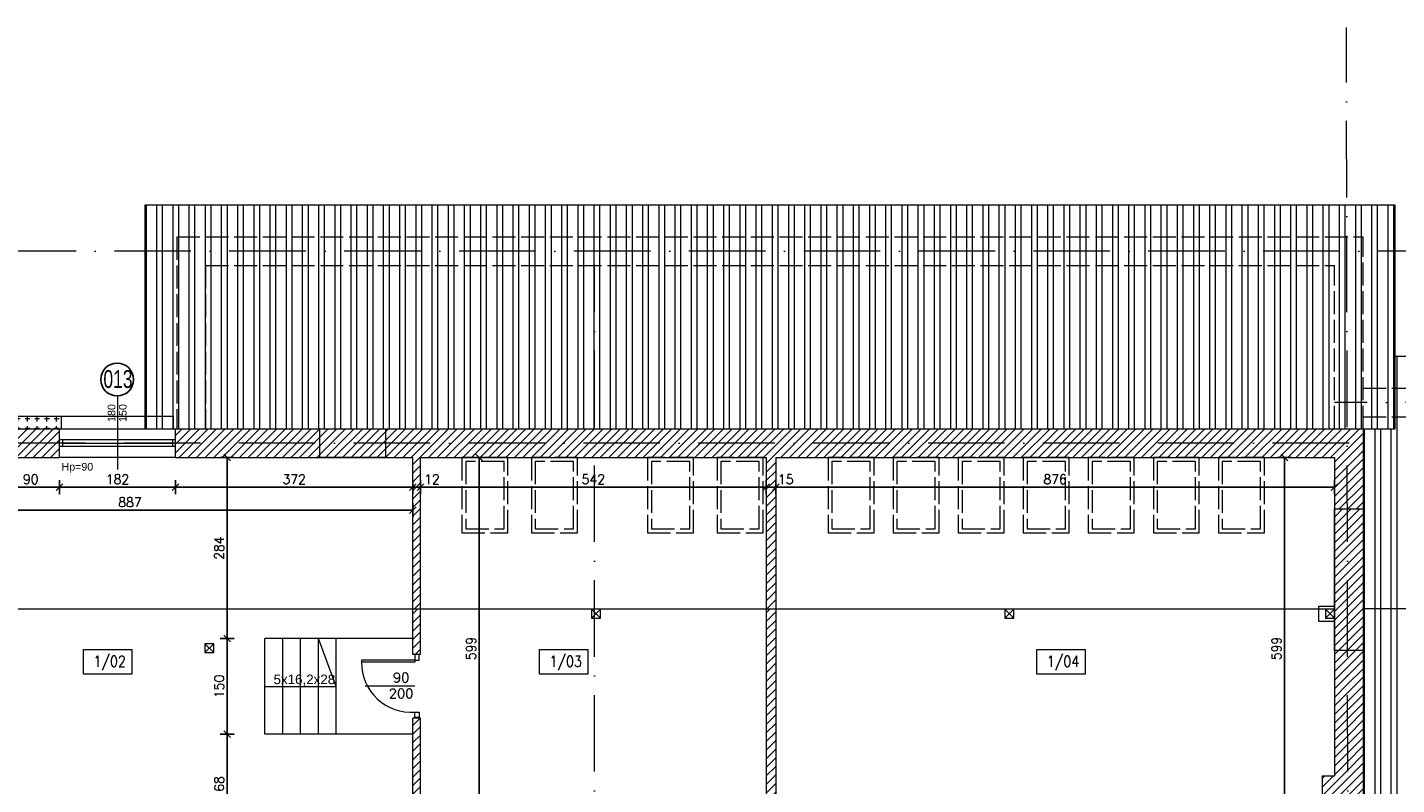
# Model space of a CAD drawing. Header units: millimetres. Extents: x -37273 to 136949, y -1495242345 to -598.
# Tile 15 of 53: x 55729 to 57875, y -21422 to -20234. Entities that reach past the tile are written whole.
import ezdxf

# ---------------------------------------------------------------- set-up
doc = ezdxf.new("R2010")
doc.units = ezdxf.units.MM
doc.linetypes.add('ACAD_ISO02W100', pattern=[15, 12, -3])
doc.linetypes.add('ACAD_ISO10W100', pattern=[18, 12, -3, 0, -3])
for name, color, linetype, lineweight in [('A-DRZ', 3, 'Continuous', 13), ('A-OKN', 3, 'Continuous', 13), ('F-BIL-OP', 103, 'Continuous', 9), ('urządzenia', 252, 'Continuous', 0), ('wymiarowannie', 253, 'Continuous', 5), ('ściany', 190, 'Continuous', 25)]:
    doc.layers.add(name, color=color, linetype=linetype, lineweight=lineweight)
for name, color, linetype in [('OPISY', 4, 'Continuous'), ('wym', 1, 'Continuous'), ('ściana', 7, 'Continuous')]:
    doc.layers.add(name, color=color, linetype=linetype)
doc.styles.add('arial12', font='arial.ttf', dxfattribs={"height": 12})
doc.styles.add('op2', font='arial.ttf')
doc.styles.add('SIMPLEX', font='simplex', dxfattribs={"width": 0.85})
doc.styles.get("Standard").update_dxf_attribs({"font": 'arial.ttf'})
doc.styles.add('WYM_50', font='simplex.shx', dxfattribs={"width": 0.95})
doc.dimstyles.new('50', dxfattribs={"dimtxt": 15, "dimasz": 0.15, "dimexe": 13, "dimexo": 30, "dimgap": 5, "dimtad": 1, "dimdec": 0, "dimrnd": 0.5, "dimzin": 1, "dimdsep": 46, "dimtxsty": 'WYM_50', "dimblk": 'A', "dimcen": 3, "dimdle": 5, "dimse1": 1, "dimse2": 1, "dimclrd": 256, "dimclre": 256, "dimclrt": 2, "dimaunit": 1, "dimadec": 0, "dimazin": 0, "dimtfac": 0.32, "dimtdec": 0, "dimtix": 1, "dimtmove": 1, "dimatfit": 3, "dimldrblk": 'A', "dimfxl": 1, "dimtvp": 0.08, "dimtolj": 1, "dimtzin": 1, "dimarcsym": 0})

# ---------------------------------------------------------------- blocks, each defined once
blk = doc.blocks.new('DRZWI80')
at = {"layer": 'A-DRZ'}
for points in [[(63149.5, 25780.3), (63149.5, 25851.4)], [(63186.5, 25780.3), (63186.5, 25856.3)]]:
    blk.add_lwpolyline(points, dxfattribs=at)
at = {"layer": 'A-DRZ', "extrusion": (0, 0, -1)}
for points in [[(-63186.5, 25780.3), (-63183.5, 25780.3), (-63183.5, 25856.3)], [(-63186.5, 25856.3), (-63183.5, 25856.3)]]:
    blk.add_lwpolyline(points, dxfattribs=at)
at = {"layer": 'A-DRZ'}
for points in [[(63104.5, 25774.3), (63104.5, 25780.3), (63112.5, 25780.3), (63112.5, 25774.3)], [(63194.5, 25774.3), (63194.5, 25780.3), (63186.5, 25780.3), (63186.5, 25774.3)]]:
    blk.add_lwpolyline(points, close=True, dxfattribs=at)
at = {"layer": 'A-DRZ', "color": 1}
blk.add_arc((63182.8, 25785.8), 70.5, 89.4084, 184.4877, dxfattribs=at)
blk = doc.blocks.new('GFT43')
at = {"layer": 'A-DRZ'}
blk.add_blockref('DRZWI80', (-63194.5, -25774.3), dxfattribs=at)
blk = doc.blocks.new('A')
at = {"color": 7, "linetype": 'Continuous'}
blk.add_line((-35, -35), (35, 35), dxfattribs=at)
at = {"color": 1, "linetype": 'Continuous'}
blk.add_line((0, 74), (0, -74), dxfattribs=at)
blk = doc.blocks.new('*D2277')
at = {"layer": 'Defpoints', "color": 0, "lineweight": 13, "ltscale": 3}
for p in [(55689, -20898.3), (55779, -20898.3), (55779, -20955.5)]:
    blk.add_point(p, dxfattribs=at)
at = {"layer": 'wym', "lineweight": -2}
blk.add_line((55689.2, -20955.5), (55778.9, -20955.5), dxfattribs=at)
at = {"layer": 'wym', "lineweight": -2, "ltscale": 3, "xscale": 0.15, "yscale": 0.15, "zscale": 0.15, "rotation": 180}
blk.add_blockref('A', (55689, -20955.5), dxfattribs=at)
at = {"layer": 'wym', "lineweight": -2, "ltscale": 3, "xscale": 0.15, "yscale": 0.15, "zscale": 0.15}
blk.add_blockref('A', (55779, -20955.5), dxfattribs=at)
at = {"layer": 'wym', "color": 2, "ltscale": 3, "insert": (55734, -20943), "char_height": 15, "attachment_point": 5, "style": 'WYM_50'}
blk.add_mtext('\\A1;90', dxfattribs=at)
blk = doc.blocks.new('*D2278')
at = {"layer": 'Defpoints', "color": 0, "lineweight": 13, "ltscale": 3}
for p in [(55779, -20898.3), (55961, -20898.3), (55961, -20955.5)]:
    blk.add_point(p, dxfattribs=at)
at = {"layer": 'wym', "lineweight": -2}
blk.add_line((55779.2, -20955.5), (55960.9, -20955.5), dxfattribs=at)
at = {"layer": 'wym', "lineweight": -2, "ltscale": 3, "xscale": 0.15, "yscale": 0.15, "zscale": 0.15, "rotation": 180}
blk.add_blockref('A', (55779, -20955.5), dxfattribs=at)
at = {"layer": 'wym', "lineweight": -2, "ltscale": 3, "xscale": 0.15, "yscale": 0.15, "zscale": 0.15}
blk.add_blockref('A', (55961, -20955.5), dxfattribs=at)
at = {"layer": 'wym', "color": 2, "ltscale": 3, "insert": (55870, -20943), "char_height": 15, "attachment_point": 5, "style": 'WYM_50'}
blk.add_mtext('\\A1;182', dxfattribs=at)
blk = doc.blocks.new('*D2279')
at = {"layer": 'Defpoints', "color": 0, "lineweight": 13, "ltscale": 3}
for p in [(55961, -20908.9), (56333, -20908.9), (56333, -20955.5)]:
    blk.add_point(p, dxfattribs=at)
at = {"layer": 'wym', "lineweight": -2}
blk.add_line((55961.2, -20955.5), (56332.9, -20955.5), dxfattribs=at)
at = {"layer": 'wym', "lineweight": -2, "ltscale": 3, "xscale": 0.15, "yscale": 0.15, "zscale": 0.15, "rotation": 180}
blk.add_blockref('A', (55961, -20955.5), dxfattribs=at)
at = {"layer": 'wym', "lineweight": -2, "ltscale": 3, "xscale": 0.15, "yscale": 0.15, "zscale": 0.15}
blk.add_blockref('A', (56333, -20955.5), dxfattribs=at)
at = {"layer": 'wym', "color": 2, "ltscale": 3, "insert": (56147, -20943), "char_height": 15, "attachment_point": 5, "style": 'WYM_50'}
blk.add_mtext('\\A1;372', dxfattribs=at)
blk = doc.blocks.new('*D2280')
at = {"layer": 'Defpoints', "color": 0, "lineweight": 13, "ltscale": 3}
for p in [(56333, -20925.7), (56345, -20925.7), (56345, -20955.5)]:
    blk.add_point(p, dxfattribs=at)
at = {"layer": 'wym', "lineweight": -2}
for p, q in [((56333.2, -20955.5), (56344.9, -20955.5)), ((56345, -20955.5), (56378.1, -20955.5))]:
    blk.add_line(p, q, dxfattribs=at)
at = {"layer": 'wym', "lineweight": -2, "ltscale": 3, "xscale": 0.15, "yscale": 0.15, "zscale": 0.15, "rotation": 180}
blk.add_blockref('A', (56333, -20955.5), dxfattribs=at)
at = {"layer": 'wym', "lineweight": -2, "ltscale": 3, "xscale": 0.15, "yscale": 0.15, "zscale": 0.15}
blk.add_blockref('A', (56345, -20955.5), dxfattribs=at)
at = {"layer": 'wym', "color": 2, "ltscale": 3, "insert": (56362.9, -20943), "char_height": 15, "attachment_point": 5, "style": 'WYM_50'}
blk.add_mtext('\\A1;12', dxfattribs=at)
blk = doc.blocks.new('*D2281')
at = {"layer": 'Defpoints', "color": 0, "lineweight": 13, "ltscale": 3}
for p in [(56345, -20925.7), (56887, -20925.7), (56887, -20955.5)]:
    blk.add_point(p, dxfattribs=at)
at = {"layer": 'wym', "lineweight": -2}
blk.add_line((56345.2, -20955.5), (56886.9, -20955.5), dxfattribs=at)
at = {"layer": 'wym', "lineweight": -2, "ltscale": 3, "xscale": 0.15, "yscale": 0.15, "zscale": 0.15, "rotation": 180}
blk.add_blockref('A', (56345, -20955.5), dxfattribs=at)
at = {"layer": 'wym', "lineweight": -2, "ltscale": 3, "xscale": 0.15, "yscale": 0.15, "zscale": 0.15}
blk.add_blockref('A', (56887, -20955.5), dxfattribs=at)
at = {"layer": 'wym', "color": 2, "ltscale": 3, "insert": (56616, -20943), "char_height": 15, "attachment_point": 5, "style": 'WYM_50'}
blk.add_mtext('\\A1;542', dxfattribs=at)
blk = doc.blocks.new('*D2282')
at = {"layer": 'Defpoints', "color": 0, "lineweight": 13, "ltscale": 3}
for p in [(56887, -20939.9), (56902, -20939.9), (56902, -20955.5)]:
    blk.add_point(p, dxfattribs=at)
at = {"layer": 'wym', "lineweight": -2}
for p, q in [((56887.2, -20955.5), (56901.9, -20955.5)), ((56902, -20955.5), (56932.8, -20955.5))]:
    blk.add_line(p, q, dxfattribs=at)
at = {"layer": 'wym', "lineweight": -2, "ltscale": 3, "xscale": 0.15, "yscale": 0.15, "zscale": 0.15, "rotation": 180}
blk.add_blockref('A', (56887, -20955.5), dxfattribs=at)
at = {"layer": 'wym', "lineweight": -2, "ltscale": 3, "xscale": 0.15, "yscale": 0.15, "zscale": 0.15}
blk.add_blockref('A', (56902, -20955.5), dxfattribs=at)
at = {"layer": 'wym', "color": 2, "ltscale": 3, "insert": (56917.7, -20943), "char_height": 15, "attachment_point": 5, "style": 'WYM_50'}
blk.add_mtext('\\A1;15', dxfattribs=at)
blk = doc.blocks.new('*D2283')
at = {"layer": 'Defpoints', "color": 0, "lineweight": 13, "ltscale": 3}
for p in [(56902, -20928.4), (57778, -20928.4), (57778, -20955.5)]:
    blk.add_point(p, dxfattribs=at)
at = {"layer": 'wym', "lineweight": -2}
blk.add_line((56902.2, -20955.5), (57777.9, -20955.5), dxfattribs=at)
at = {"layer": 'wym', "lineweight": -2, "ltscale": 3, "xscale": 0.15, "yscale": 0.15, "zscale": 0.15, "rotation": 180}
blk.add_blockref('A', (56902, -20955.5), dxfattribs=at)
at = {"layer": 'wym', "lineweight": -2, "ltscale": 3, "xscale": 0.15, "yscale": 0.15, "zscale": 0.15}
blk.add_blockref('A', (57778, -20955.5), dxfattribs=at)
at = {"layer": 'wym', "color": 2, "ltscale": 3, "insert": (57340, -20943), "char_height": 15, "attachment_point": 5, "style": 'WYM_50'}
blk.add_mtext('\\A1;876', dxfattribs=at)
blk = doc.blocks.new('*D2284')
at = {"layer": 'Defpoints', "color": 0, "lineweight": 13, "ltscale": 3}
for p in [(56333, -20991.4), (55446, -21005.7), (56333, -21005.7)]:
    blk.add_point(p, dxfattribs=at)
at = {"layer": 'wym', "lineweight": -2}
blk.add_line((55446.2, -20991.4), (56332.9, -20991.4), dxfattribs=at)
at = {"layer": 'wym', "lineweight": -2, "ltscale": 3, "xscale": 0.15, "yscale": 0.15, "zscale": 0.15, "rotation": 180}
blk.add_blockref('A', (55446, -20991.4), dxfattribs=at)
at = {"layer": 'wym', "lineweight": -2, "ltscale": 3, "xscale": 0.15, "yscale": 0.15, "zscale": 0.15}
blk.add_blockref('A', (56333, -20991.4), dxfattribs=at)
at = {"layer": 'wym', "color": 2, "ltscale": 3, "insert": (55889.5, -20978.9), "char_height": 15, "attachment_point": 5, "style": 'WYM_50'}
blk.add_mtext('\\A1;887', dxfattribs=at)
blk = doc.blocks.new('*D2285')
at = {"layer": 'Defpoints', "color": 0, "lineweight": 13, "ltscale": 3}
for p in [(56090.1, -20908.9), (56041.9, -21192.9), (56090.1, -21192.9)]:
    blk.add_point(p, dxfattribs=at)
at = {"layer": 'wym', "lineweight": -2}
blk.add_line((56041.9, -20909), (56041.9, -21192.7), dxfattribs=at)
at = {"layer": 'wym', "lineweight": -2, "ltscale": 3, "xscale": 0.15, "yscale": 0.15, "zscale": 0.15}
for p, rotation in [((56041.9, -20908.9), 90), ((56041.9, -21192.9), 270)]:
    blk.add_blockref('A', p, dxfattribs=dict(at, rotation=rotation))
at = {"layer": 'wym', "color": 2, "ltscale": 3, "insert": (56029.4, -21050.9), "char_height": 15, "attachment_point": 5, "rotation": 90, "style": 'WYM_50'}
blk.add_mtext('\\A1;284', dxfattribs=at)
blk = doc.blocks.new('*D2286')
at = {"layer": 'Defpoints', "color": 0, "lineweight": 13, "ltscale": 3}
for p in [(56097.2, -21192.9), (56041.9, -21342.9), (56097.2, -21342.9)]:
    blk.add_point(p, dxfattribs=at)
at = {"layer": 'wym', "lineweight": -2}
blk.add_line((56041.9, -21193), (56041.9, -21342.7), dxfattribs=at)
at = {"layer": 'wym', "lineweight": -2, "ltscale": 3, "xscale": 0.15, "yscale": 0.15, "zscale": 0.15}
for p, rotation in [((56041.9, -21192.9), 90), ((56041.9, -21342.9), 270)]:
    blk.add_blockref('A', p, dxfattribs=dict(at, rotation=rotation))
at = {"layer": 'wym', "color": 2, "ltscale": 3, "insert": (56029.4, -21267.9), "char_height": 15, "attachment_point": 5, "rotation": 90, "style": 'WYM_50'}
blk.add_mtext('\\A1;150', dxfattribs=at)
blk = doc.blocks.new('*D2287')
at = {"layer": 'Defpoints', "color": 0, "lineweight": 13, "ltscale": 3}
for p in [(56097.2, -21342.9), (56041.9, -21510.9), (56097.2, -21510.9)]:
    blk.add_point(p, dxfattribs=at)
at = {"layer": 'wym', "lineweight": -2}
blk.add_line((56041.9, -21343), (56041.9, -21510.7), dxfattribs=at)
at = {"layer": 'wym', "lineweight": -2, "ltscale": 3, "xscale": 0.15, "yscale": 0.15, "zscale": 0.15}
for p, rotation in [((56041.9, -21342.9), 90), ((56041.9, -21510.9), 270)]:
    blk.add_blockref('A', p, dxfattribs=dict(at, rotation=rotation))
at = {"layer": 'wym', "color": 2, "ltscale": 3, "insert": (56029.4, -21426.9), "char_height": 15, "attachment_point": 5, "rotation": 90, "style": 'WYM_50'}
blk.add_mtext('\\A1;168', dxfattribs=at)
blk = doc.blocks.new('*D2290')
at = {"layer": 'Defpoints', "color": 0, "lineweight": 13, "ltscale": 3}
for p in [(56393.2, -20908.9), (56393.2, -21507.9), (56436.8, -21507.9)]:
    blk.add_point(p, dxfattribs=at)
at = {"layer": 'wym', "lineweight": -2}
blk.add_line((56436.8, -20909), (56436.8, -21507.7), dxfattribs=at)
at = {"layer": 'wym', "lineweight": -2, "ltscale": 3, "xscale": 0.15, "yscale": 0.15, "zscale": 0.15}
for p, rotation in [((56436.8, -20908.9), 90), ((56436.8, -21507.9), 270)]:
    blk.add_blockref('A', p, dxfattribs=dict(at, rotation=rotation))
at = {"layer": 'wym', "color": 2, "ltscale": 3, "insert": (56424.3, -21208.4), "char_height": 15, "attachment_point": 5, "rotation": 90, "style": 'WYM_50'}
blk.add_mtext('\\A1;599', dxfattribs=at)
blk = doc.blocks.new('*D2301')
at = {"layer": 'Defpoints', "color": 0, "lineweight": 13, "ltscale": 3}
for p in [(57823, -20863.9), (57823, -21536.9), (57949.4, -21536.9)]:
    blk.add_point(p, dxfattribs=at)
at = {"layer": 'wym', "lineweight": -2}
blk.add_line((57949.4, -20864), (57949.4, -21536.7), dxfattribs=at)
at = {"layer": 'wym', "lineweight": -2, "ltscale": 3, "xscale": 0.15, "yscale": 0.15, "zscale": 0.15}
for p, rotation in [((57949.4, -20863.9), 90), ((57949.4, -21536.9), 270)]:
    blk.add_blockref('A', p, dxfattribs=dict(at, rotation=rotation))
at = {"layer": 'wym', "color": 2, "ltscale": 3, "insert": (57936.9, -21200.4), "char_height": 15, "attachment_point": 5, "rotation": 90, "style": 'WYM_50'}
blk.add_mtext('\\A1;673', dxfattribs=at)
blk = doc.blocks.new('*D2307')
at = {"layer": 'Defpoints', "color": 0, "lineweight": 13, "ltscale": 3}
for p in [(57699.5, -20908.9), (57699.5, -21507.9), (57699.5, -21507.9)]:
    blk.add_point(p, dxfattribs=at)
at = {"layer": 'wym', "lineweight": -2}
blk.add_line((57699.5, -20909), (57699.5, -21507.7), dxfattribs=at)
at = {"layer": 'wym', "lineweight": -2, "ltscale": 3, "xscale": 0.15, "yscale": 0.15, "zscale": 0.15}
for p, rotation in [((57699.5, -20908.9), 90), ((57699.5, -21507.9), 270)]:
    blk.add_blockref('A', p, dxfattribs=dict(at, rotation=rotation))
at = {"layer": 'wym', "color": 2, "ltscale": 3, "insert": (57687, -21208.4), "char_height": 15, "attachment_point": 5, "rotation": 90, "style": 'WYM_50'}
blk.add_mtext('\\A1;599', dxfattribs=at)

msp = doc.modelspace()

# ---------------------------------------------------------------- hatches: boundary and pattern name
at = {"layer": 'wymiarowannie', "lineweight": 13, "ltscale": 3}
h = msp.add_hatch(dxfattribs=at)
h.set_pattern_fill('STEEL', color=252, scale=8, angle=45)
h.set_pattern_definition([(90, (55991.398, -14595.93), (-25.4, 2e-15), []), (90, (55982.418, -14586.95), (-25.4, 2e-15), [])])
h.paths.add_polyline_path([(55963.02, -20863.88), (55963.02, -20585.38), (57797.33, -20585.38), (57797.75, -20822.38), (57778.02, -20822.38), (57778.02, -20607.88), (56008.02, -20607.88), (56008.02, -20863.88)])
h.paths.add_polyline_path([(56618.02, -20863.88), (56618.02, -20607.88), (57778.02, -20607.88), (57778.02, -20863.88)])
h.paths.add_polyline_path([(56008.02, -20863.88), (56008.02, -20607.88), (56618.02, -20607.88), (56618.02, -20863.88)])
h.paths.add_polyline_path([(55913.02, -20585.38), (55913.02, -20512.88), (57797.2, -20512.88), (57797.29, -20562.88), (55963.02, -20562.88), (55963.02, -20585.38)])
h.paths.add_polyline_path([(55963.02, -20585.38), (55963.02, -20562.88), (57797.29, -20562.88), (57797.33, -20585.38)])
h.paths.add_polyline_path([(55913.02, -20585.38), (55963.02, -20585.38), (55963.02, -20863.88), (55961.02, -20863.88), (55913.02, -20863.88)])
h.paths.add_polyline_path([(57823.02, -20799.88), (57823.02, -20585.38), (57873.02, -20585.38), (57873.02, -20799.88)])
h.paths.add_polyline_path([(57797.75, -20822.38), (57797.33, -20585.38), (57823.02, -20585.38), (57823.02, -20822.38)])
h.paths.add_polyline_path([(57797.2, -20512.88), (57873.02, -20512.88), (57873.02, -20562.88), (57873.02, -20585.38), (57823.02, -20585.38), (57823.02, -20562.88), (57797.29, -20562.88)])
h.paths.add_polyline_path([(57823.02, -20844.88), (57823.02, -20822.38), (57873.02, -20822.38), (57873.02, -20844.88)])
h.paths.add_polyline_path([(57823.02, -20822.38), (57823.02, -20799.88), (57873.02, -20799.88), (57873.02, -20822.38)])
h.paths.add_polyline_path([(57797.75, -20822.38), (57823.02, -20822.38), (57823.02, -20863.88), (57797.82, -20863.88)])
h.paths.add_polyline_path([(57823.02, -20863.88), (57823.02, -20844.88), (57873.02, -20844.88), (57873.02, -20863.88)])
h.paths.add_polyline_path([(57778.02, -20863.88), (57778.02, -20822.38), (57797.75, -20822.38), (57797.82, -20863.88)])
h.paths.add_polyline_path([(57797.29, -20562.88), (57823.02, -20562.88), (57823.02, -20585.38), (57797.33, -20585.38)])
h = msp.add_hatch(dxfattribs=at)
h.set_pattern_fill('STEEL', color=252, scale=8, angle=45)
h.set_pattern_definition([(90, (57901.398, -15324.93), (-25.4, 2e-15), []), (90, (57892.418, -15315.95), (-25.4, 2e-15), [])])
h.paths.add_polyline_path([(57823.02, -21520.38), (57823.02, -21497.88), (58601.02, -21497.88), (58601.02, -21146.38), (58621.52, -21146.38), (58622.14, -21520.38)])
h.paths.add_polyline_path([(57823.02, -21497.88), (57823.02, -21146.38), (58601.02, -21146.38), (58601.02, -21497.88)])
h.paths.add_polyline_path([(57873.02, -20844.88), (57873.02, -20822.38), (58620.99, -20822.38), (58621.52, -21146.38), (58601.02, -21146.38), (58601.02, -20844.88)])
h.paths.add_polyline_path([(57823.02, -21146.38), (57823.02, -20863.88), (57873.02, -20863.88), (57873.02, -20844.88), (58601.02, -20844.88), (58601.02, -21146.38)])
h.paths.add_polyline_path([(57972.02, -21592.88), (57823.02, -21592.88), (57823.02, -21542.88), (58622.17, -21542.88), (58622.26, -21592.88)])
h.paths.add_polyline_path([(57873.02, -20749.88), (58620.87, -20749.88), (58620.95, -20799.88), (57873.02, -20799.88)])
h.paths.add_polyline_path([(58646.02, -21520.38), (58646.02, -21146.38), (58696.02, -21146.38), (58696.02, -21520.38)])
h.paths.add_polyline_path([(57823.02, -21542.88), (57823.02, -21536.88), (57823.02, -21520.38), (58622.14, -21520.38), (58622.17, -21542.88)])
h.paths.add_polyline_path([(57873.02, -20822.38), (57873.02, -20799.88), (58620.95, -20799.88), (58620.99, -20822.38)])
h.paths.add_polyline_path([(58646.02, -21146.38), (58646.02, -20822.38), (58696.02, -20822.38), (58696.02, -21146.38)])
h.paths.add_polyline_path([(58621.52, -21146.38), (58646.02, -21146.38), (58646.02, -21520.38), (58622.14, -21520.38)])
h.paths.add_polyline_path([(58620.99, -20822.38), (58646.02, -20822.38), (58646.02, -21146.38), (58621.52, -21146.38)])
h.paths.add_polyline_path([(58620.87, -20749.88), (58646.02, -20749.88), (58696.02, -20749.88), (58696.02, -20822.38), (58646.02, -20822.38), (58646.02, -20799.88), (58620.95, -20799.88)])
h.paths.add_polyline_path([(58622.17, -21542.88), (58646.02, -21542.88), (58646.02, -21520.38), (58696.02, -21520.38), (58696.02, -21542.88), (58696.02, -21592.88), (58622.26, -21592.88)])
h.paths.add_polyline_path([(58620.95, -20799.88), (58646.02, -20799.88), (58646.02, -20822.38), (58620.99, -20822.38)])
h.paths.add_polyline_path([(58622.14, -21520.38), (58646.02, -21520.38), (58646.02, -21542.88), (58622.17, -21542.88)])
h.paths.add_polyline_path([(57948.13, -21178.31), (57948.13, -21222.45), (57925.63, -21222.45), (57925.63, -21178.31)], flags=24)
h.paths.add_polyline_path([(57948.13, -21569.67), (57948.13, -21611.1), (57925.63, -21611.1), (57925.63, -21569.67)], flags=9)
h = msp.add_hatch(dxfattribs=at)
h.set_pattern_fill('CROSS', color=1, scale=0.6, angle=45)
h.set_pattern_definition([(90, (-3.81, -3.81), (-15.24, 9e-16), [7.62, -7.62]), (180, (0, 0), (-2e-15, -15.24), [7.62, -7.62])])
h.paths.add_polyline_path([(55689.02, -20863.88), (55779.02, -20863.88), (55782.02, -20863.88), (55782.02, -20843.88), (55686.02, -20843.88), (55686.02, -20863.88)])
h.paths.add_polyline_path([(55509.02, -20863.88), (55512.02, -20863.88), (55512.02, -20843.88), (55446.02, -20843.88), (55446.02, -20863.88)])
h = msp.add_hatch(dxfattribs=at)
h.set_pattern_fill('ANSI31', color=5, scale=3)
h.set_pattern_definition([(45, (55446.015, -21146.882), (-6.735192, 6.735192), [])])
h.paths.add_polyline_path([(56618.02, -20908.88), (56618.02, -20886.38), (57797.86, -20886.38), (57798.05, -20989.6), (57778.02, -20989.6), (57778.02, -20908.88), (56902.02, -20908.88), (56902.02, -21146.88), (56887.02, -21146.88), (56887.02, -20908.88)])
h.paths.add_polyline_path([(56290.02, -20908.88), (56290.02, -20886.38), (56618.02, -20886.38), (56618.02, -20908.88), (56345.02, -20908.88), (56345.02, -21146.88), (56333.02, -21146.88), (56333.02, -20908.88)])
h.paths.add_polyline_path([(56618.02, -20886.38), (56618.02, -20863.88), (57797.82, -20863.88), (57797.86, -20886.38)])
h.paths.add_polyline_path([(56290.02, -20886.38), (56290.02, -20863.88), (56618.02, -20863.88), (56618.02, -20886.38)])
h.paths.add_polyline_path([(55961.02, -20886.38), (55961.02, -20863.88), (55963.02, -20863.88), (56187.07, -20863.88), (56187.07, -20886.38)])
h.paths.add_polyline_path([(55961.02, -20908.88), (55961.02, -20886.38), (56187.07, -20886.38), (56187.07, -20908.88)])
h.paths.add_polyline_path([(57797.86, -20886.38), (57797.82, -20863.88), (57823.02, -20863.88), (57823.02, -20989.6), (57798.05, -20989.6)])
h.paths.add_polyline_path([(56187.07, -20886.38), (56290.02, -20886.38), (56290.02, -20908.88), (56187.07, -20908.88)])
h.paths.add_polyline_path([(56187.07, -20886.38), (56187.07, -20863.88), (56290.02, -20863.88), (56290.02, -20886.38)])
h.paths.add_polyline_path([(55689.02, -20908.88), (55689.02, -20886.38), (55779.02, -20886.38), (55779.02, -20908.88)])
h.paths.add_polyline_path([(55689.02, -20886.38), (55689.02, -20863.88), (55779.02, -20863.88), (55779.02, -20886.38)])
h.paths.add_polyline_path([(55446.02, -20908.88), (55446.02, -20886.38), (55509.02, -20886.38), (55509.02, -20908.88)])
h.paths.add_polyline_path([(55446.02, -20886.38), (55446.02, -20863.88), (55509.02, -20863.88), (55509.02, -20886.38)])
h = msp.add_hatch(dxfattribs=at)
h.set_pattern_fill('ANSI31', color=5, scale=3)
h.set_pattern_definition([(45, (55786.015, -21552.882), (-6.73519, 6.73519), [])])
h.paths.add_polyline_path([(56618.02, -21536.88), (56618.02, -21507.88), (56887.02, -21507.88), (56887.02, -21146.88), (56902.02, -21146.88), (56902.02, -21507.88), (57486.02, -21507.88), (57486.02, -21536.88), (56692.02, -21536.88), (56692.02, -21552.88), (56680.02, -21552.88), (56680.02, -21536.88)])
h.paths.add_polyline_path([(55786.02, -21522.88), (55786.02, -21510.88), (56333.02, -21510.88), (56333.02, -21317.88), (56345.02, -21317.88), (56345.02, -21507.88), (56618.02, -21507.88), (56618.02, -21536.88), (56290.02, -21536.88), (56290.02, -21522.88)])
h.paths.add_polyline_path([(57586.02, -21536.88), (57586.02, -21507.88), (57759.02, -21507.88), (57759.02, -21407.88), (57778.02, -21407.88), (57778.02, -21211.58), (57798.44, -21211.58), (57799.02, -21536.88)])
h.paths.add_polyline_path([(57798.99, -21520.38), (57798.44, -21211.58), (57823.02, -21211.58), (57823.02, -21520.38)])
h.paths.add_polyline_path([(57798.05, -20989.6), (57823.02, -20989.6), (57823.02, -21211.58), (57798.44, -21211.58)])
h.paths.add_polyline_path([(57778.02, -21211.58), (57778.02, -20989.6), (57798.05, -20989.6), (57798.44, -21211.58)])
h.paths.add_polyline_path([(56333.02, -21146.88), (56345.02, -21146.88), (56345.02, -21217.88), (56333.02, -21217.88)])
h.paths.add_polyline_path([(57799.02, -21536.88), (57823.02, -21536.88), (57823.02, -21520.38), (57798.99, -21520.38)])
h.paths.add_polyline_path([(57698.22, -21507.44), (57698.22, -21537.33), (57675.72, -21537.33), (57675.72, -21507.44)], flags=9)

# ---------------------------------------------------------------- linework, layer by layer
at = {"layer": 'A-OKN'}
for p, q in [((55961.02, -20881.38), (55779.02, -20881.38)), ((55961.02, -20881.38), (55779.02, -20881.38)), ((55784.02, -20881.38), (55784.02, -20891.38)), ((55784.02, -20881.38), (55784.02, -20891.38)), ((55784.02, -20886.38), (55956.02, -20886.38)), ((55784.02, -20886.38), (55956.02, -20886.38)), ((55956.02, -20881.38), (55956.02, -20891.38)), ((55956.02, -20881.38), (55956.02, -20891.38)), ((55961.02, -20891.38), (55779.02, -20891.38)), ((55961.02, -20891.38), (55779.02, -20891.38)), ((55961.02, -20908.88), (55779.02, -20908.88))]:
    msp.add_line(p, q, dxfattribs=at)
for points in [[(55782.02, -20843.88), (55958.02, -20843.88)], [(55779.02, -20863.88), (55961.02, -20863.88)]]:
    msp.add_lwpolyline(points, dxfattribs=at)
at = {"layer": 'F-BIL-OP', "color": 0}
for points in [[(55816.65, -21210.23), (55892.6, -21210.23), (55892.6, -21248.62), (55816.65, -21248.62)], [(56531.56, -21210.23), (56607.51, -21210.23), (56607.51, -21248.62), (56531.56, -21248.62)], [(57311.38, -21210.23), (57387.33, -21210.23), (57387.33, -21248.62), (57311.38, -21248.62)]]:
    msp.add_lwpolyline(points, close=True, dxfattribs=at)
at = {"layer": 'wymiarowannie', "color": 251, "linetype": 'ACAD_ISO10W100', "lineweight": 13, "ltscale": 10}
for p, q in [((57801.02, -22662.06), (57796.7, -20234.19)), ((57966.29, -20585.38), (54535.13, -20585.38)), ((56618.02, -22662.06), (56618.02, -20606.07)), ((58909.92, -20822.38), (57778.02, -20822.38)), ((57801.02, -20886.38), (54535.13, -20886.38))]:
    msp.add_line(p, q, dxfattribs=at)
at = {"layer": 'wymiarowannie', "color": 252, "linetype": 'ACAD_ISO02W100', "lineweight": 13, "ltscale": 3}
for p, q in [((55963.02, -20562.88), (57823.02, -20562.88)), ((55963.02, -20562.88), (55963.02, -20863.88)), ((57823.02, -20863.88), (57823.02, -20562.88)), ((56008.02, -20607.88), (57778.02, -20607.88)), ((56008.02, -20607.88), (56008.02, -20863.88)), ((57778.02, -20863.88), (57778.02, -20607.88)), ((57823.02, -20799.88), (58646.02, -20799.88)), ((57823.02, -20844.88), (58601.02, -20844.88))]:
    msp.add_line(p, q, dxfattribs=at)
at = {"layer": 'wymiarowannie', "ltscale": 3}
msp.add_line((55870.02, -20812.3), (55870.02, -20927.62), dxfattribs=at)
at = {"layer": 'wymiarowannie', "color": 5, "lineweight": 13, "ltscale": 3}
for p, q in [((57823.02, -20863.88), (57873.02, -20863.88)), ((56627.02, -21146.88), (56613.02, -21160.88)), ((56613.02, -21146.88), (56627.02, -21160.88)), ((57275.02, -21146.88), (57261.02, -21160.88)), ((57261.02, -21146.88), (57275.02, -21160.88)), ((57778.02, -21146.88), (57764.02, -21160.88)), ((57764.02, -21146.88), (57778.02, -21160.88)), ((58696.02, -21146.38), (57823.02, -21146.38)), ((56021.02, -21200.88), (56007.02, -21214.88)), ((56007.02, -21200.88), (56021.02, -21214.88)), ((56333.02, -21192.88), (56101.02, -21192.88)), ((56101.02, -21342.88), (56101.02, -21192.88)), ((56129.02, -21342.88), (56129.02, -21192.88)), ((56157.02, -21342.88), (56157.02, -21192.88)), ((56185.02, -21342.88), (56185.02, -21192.88)), ((56213.02, -21267.88), (56185.02, -21192.88)), ((56213.02, -21342.88), (56213.02, -21192.88)), ((56101.02, -21267.88), (56213.02, -21267.88)), ((56333.02, -21342.88), (56101.02, -21342.88))]:
    msp.add_line(p, q, dxfattribs=at)
at = {"layer": 'wymiarowannie', "color": 252, "lineweight": 13, "ltscale": 3}
msp.add_line((57778.02, -21146.88), (55446.02, -21146.88), dxfattribs=at)
at = {"layer": 'wymiarowannie', "color": 1, "lineweight": 13, "ltscale": 3}
for p, q in [((56345.02, -21217.88), (56333.02, -21217.88)), ((56345.02, -21317.88), (56333.02, -21317.88)), ((56345.02, -21317.88), (56333.02, -21317.88))]:
    msp.add_line(p, q, dxfattribs=at)
at = {"layer": 'wymiarowannie', "color": 5, "lineweight": 13, "ltscale": 3}
for points in [[(57873.02, -20863.88), (57873.02, -20562.88), (57873.02, -20512.88), (55913.02, -20512.88), (55913.02, -20512.88), (55913.02, -20863.88)], [(57873.02, -20749.88), (57873.02, -20749.88), (58646.02, -20749.88), (58696.02, -20749.88), (58696.02, -21542.88), (58696.02, -21592.88), (57823.02, -21592.88)]]:
    msp.add_lwpolyline(points, dxfattribs=at)
at = {"layer": 'wymiarowannie', "color": 200, "lineweight": 13, "ltscale": 3}
for points in [[(56290.02, -20908.88), (56187.07, -20908.88), (56187.07, -20863.88), (56290.02, -20863.88)], [(57778.02, -20989.6), (57823.02, -20989.6), (57823.02, -21211.58), (57778.02, -21211.58)]]:
    msp.add_lwpolyline(points, close=True, dxfattribs=at)
at = {"layer": 'wymiarowannie', "color": 252, "linetype": 'ACAD_ISO02W100', "lineweight": 13, "ltscale": 3}
for points in [[(56410.02, -21026.88), (56482.02, -21026.88), (56482.02, -20908.88), (56410.02, -20908.88), (56410.02, -21026.88)], [(56519.02, -21026.88), (56591.02, -21026.88), (56591.02, -20908.88), (56519.02, -20908.88), (56519.02, -21026.88)], [(56701.02, -21026.88), (56773.02, -21026.88), (56773.02, -20908.88), (56701.02, -20908.88), (56701.02, -21026.88)], [(56810.02, -21026.88), (56882.02, -21026.88), (56882.02, -20908.88), (56810.02, -20908.88), (56810.02, -21026.88)], [(56984.02, -21026.88), (57056.02, -21026.88), (57056.02, -20908.88), (56984.02, -20908.88), (56984.02, -21026.88)], [(57086.02, -21026.88), (57158.02, -21026.88), (57158.02, -20908.88), (57086.02, -20908.88), (57086.02, -21026.88)], [(57188.02, -21026.88), (57260.02, -21026.88), (57260.02, -20908.88), (57188.02, -20908.88), (57188.02, -21026.88)], [(57290.02, -21026.88), (57362.02, -21026.88), (57362.02, -20908.88), (57290.02, -20908.88), (57290.02, -21026.88)], [(57392.02, -21026.88), (57464.02, -21026.88), (57464.02, -20908.88), (57392.02, -20908.88), (57392.02, -21026.88)], [(57494.02, -21026.88), (57566.02, -21026.88), (57566.02, -20908.88), (57494.02, -20908.88), (57494.02, -21026.88)], [(57596.02, -21026.88), (57668.02, -21026.88), (57668.02, -20908.88), (57596.02, -20908.88), (57596.02, -21026.88)]]:
    msp.add_lwpolyline(points, dxfattribs=at)
for points in [[(56416.02, -21020.88), (56476.02, -21020.88), (56476.02, -20914.88), (56416.02, -20914.88)], [(56525.02, -21020.88), (56585.02, -21020.88), (56585.02, -20914.88), (56525.02, -20914.88)], [(56707.02, -21020.88), (56767.02, -21020.88), (56767.02, -20914.88), (56707.02, -20914.88)], [(56816.02, -21020.88), (56876.02, -21020.88), (56876.02, -20914.88), (56816.02, -20914.88)], [(56990.02, -21020.88), (57050.02, -21020.88), (57050.02, -20914.88), (56990.02, -20914.88)], [(57092.02, -21020.88), (57152.02, -21020.88), (57152.02, -20914.88), (57092.02, -20914.88)], [(57194.02, -21020.88), (57254.02, -21020.88), (57254.02, -20914.88), (57194.02, -20914.88)], [(57296.02, -21020.88), (57356.02, -21020.88), (57356.02, -20914.88), (57296.02, -20914.88)], [(57398.02, -21020.88), (57458.02, -21020.88), (57458.02, -20914.88), (57398.02, -20914.88)], [(57500.02, -21020.88), (57560.02, -21020.88), (57560.02, -20914.88), (57500.02, -20914.88)], [(57602.02, -21020.88), (57662.02, -21020.88), (57662.02, -20914.88), (57602.02, -20914.88)]]:
    msp.add_lwpolyline(points, close=True, dxfattribs=at)
at = {"layer": 'ściana', "lineweight": 13, "ltscale": 3}
for p, q in [((55689.02, -20863.88), (55779.02, -20863.88)), ((55779.02, -20908.88), (55779.02, -20863.88)), ((55779.02, -20908.88), (55779.02, -20863.88)), ((55961.02, -20863.88), (55963.02, -20863.88)), ((55961.02, -20908.88), (55961.02, -20863.88)), ((55963.02, -20863.88), (57823.02, -20863.88)), ((57823.02, -20863.88), (57823.02, -21536.88)), ((55689.02, -20908.88), (55779.02, -20908.88)), ((55961.02, -20908.88), (56333.02, -20908.88)), ((56333.02, -21217.88), (56333.02, -20908.88)), ((56345.02, -20908.88), (56887.02, -20908.88)), ((56345.02, -21217.88), (56345.02, -20908.88)), ((56887.02, -20908.88), (56887.02, -21507.88)), ((56902.02, -20908.88), (57778.02, -20908.88)), ((56902.02, -20908.88), (56902.02, -21507.88)), ((57778.02, -20908.88), (57778.02, -21407.88)), ((56345.02, -21217.88), (56333.02, -21217.88)), ((56333.02, -21510.88), (56333.02, -21317.88)), ((56345.02, -21507.88), (56345.02, -21317.88))]:
    msp.add_line(p, q, dxfattribs=at)
at = {"layer": 'ściana', "color": 1, "lineweight": 13, "ltscale": 3}
for points in [[(55686.02, -20843.88), (55782.02, -20843.88)], [(55782.02, -20863.88), (55782.02, -20843.88)], [(55958.02, -20863.88), (55958.02, -20843.88)]]:
    msp.add_lwpolyline(points, dxfattribs=at)
at = {"layer": 'ściana', "lineweight": 13, "ltscale": 3}
for points in [[(57778.02, -21142.42), (57753.02, -21142.42), (57753.02, -21165.42), (57778.02, -21165.42)], [(56613.02, -21146.88), (56613.02, -21160.88), (56627.02, -21160.88), (56627.02, -21146.88), (56613.02, -21146.88)], [(57261.02, -21146.88), (57261.02, -21160.88), (57275.02, -21160.88), (57275.02, -21146.88), (57261.02, -21146.88)], [(57764.02, -21146.88), (57764.02, -21160.88), (57778.02, -21160.88), (57778.02, -21146.88), (57764.02, -21146.88)], [(56007.02, -21200.88), (56007.02, -21214.88), (56021.02, -21214.88), (56021.02, -21200.88), (56007.02, -21200.88)], [(57759.02, -21507.88), (57759.02, -21407.88), (57778.02, -21407.88)]]:
    msp.add_lwpolyline(points, dxfattribs=at)
at = {"layer": 'ściany', "color": 5, "ltscale": 100}
msp.add_circle((55869.48, -20786.56), 25.74, dxfattribs=at)

# ---------------------------------------------------------------- block references
at = {"layer": 'A-DRZ', "xscale": 1.1, "yscale": 1.1, "zscale": 1.1, "rotation": 90}
msp.add_blockref('GFT43', (56342.9, -21217.88), dxfattribs=at)

# ---------------------------------------------------------------- texts
at = {"layer": 'A-DRZ', "insert": (56314.69, -21266.57), "char_height": 15, "attachment_point": 5}
msp.add_mtext('\\pxqc;{\\Fsimplex|c238;90\\P\\pq*;\\Fsimplex|c0;2\\Fsimplex|c238;00}', dxfattribs=at)
at = {"layer": 'F-BIL-OP', "color": 0, "style": 'SIMPLEX', "width": 0.85}
for s, p in [('1/02', (55832.23, -21237.09)), ('1/03', (56547.15, -21237.09)), ('1/04', (57326.97, -21237.09))]:
    msp.add_text(s, height=17, dxfattribs=at).set_placement(p)
at = {"layer": 'OPISY', "color": 4, "ltscale": 3, "style": 'op2', "width": 0.7}
msp.add_text('013', height=28, dxfattribs=at).set_placement((55847.92, -20799.75))
at = {"layer": 'urządzenia', "insert": (55807.03, -20925.16), "char_height": 12, "attachment_point": 5}
msp.add_mtext('Hp=90', dxfattribs=at)
at = {"layer": 'urządzenia', "insert": (56162.98, -21258.2), "char_height": 15, "width": 123.8838, "attachment_point": 5, "style": 'arial12'}
msp.add_mtext('5x16,2x28', dxfattribs=at)
at = {"layer": 'wymiarowannie', "color": 1, "lineweight": 13, "ltscale": 3, "insert": (55860.71, -20839.02), "char_height": 12, "attachment_point": 5, "rotation": 90}
msp.add_mtext('180', dxfattribs=at)
at = {"layer": 'wymiarowannie', "color": 1, "lineweight": 13, "ltscale": 3, "insert": (55878.37, -20839.02), "char_height": 12, "width": 30.7607, "attachment_point": 5, "rotation": 90}
msp.add_mtext('150', dxfattribs=at)

# ---------------------------------------------------------------- dimensions: what is measured, and where the dimension line sits
at = {"layer": 'wym'}
for base, p1, p2, picture, middle in [((57949.38, -21536.88), (57823.02, -20863.88), (57823.02, -21536.88), '*D2301', (57936.88, -21200.38)), ((56041.88, -21192.88), (56090.09, -20908.88), (56090.09, -21192.88), '*D2285', (56029.38, -21050.88)), ((56436.84, -21507.88), (56393.16, -20908.88), (56393.16, -21507.88), '*D2290', (56424.34, -21208.38)), ((57699.47, -21507.88), (57699.47, -20908.88), (57699.47, -21507.88), '*D2307', (57686.97, -21208.38)), ((56041.88, -21342.88), (56097.16, -21192.88), (56097.16, -21342.88), '*D2286', (56029.38, -21267.88)), ((56041.88, -21510.88), (56097.16, -21342.88), (56097.16, -21510.88), '*D2287', (56029.38, -21426.88))]:
    dim = msp.add_linear_dim(base=base, p1=p1, p2=p2, angle=90, dimstyle='50', override={"dimblk": 'A', "dimfxl": 0, "dimarcsym": 1}, dxfattribs=at)
    dim.commit()
    dim.dimension.update_dxf_attribs({"geometry": picture, "text_midpoint": middle})
for base, p1, p2, picture, middle in [((55779.02, -20955.48), (55689.02, -20898.29), (55779.02, -20898.29), '*D2277', (55734.02, -20942.98)), ((55961.02, -20955.48), (55779.02, -20898.29), (55961.02, -20898.29), '*D2278', (55870.02, -20942.98)), ((56333.02, -20955.48), (55961.02, -20908.88), (56333.02, -20908.88), '*D2279', (56147.02, -20942.98)), ((56887.02, -20955.48), (56345.02, -20925.71), (56887.02, -20925.71), '*D2281', (56616.02, -20942.98)), ((57778.02, -20955.48), (56902.02, -20928.41), (57778.02, -20928.41), '*D2283', (57340.02, -20942.98)), ((56333.02, -20991.38), (55446.02, -21005.74), (56333.02, -21005.74), '*D2284', (55889.52, -20978.88))]:
    dim = msp.add_linear_dim(base=base, p1=p1, p2=p2, dimstyle='50', override={"dimblk": 'A', "dimfxl": 0, "dimarcsym": 1}, dxfattribs=at)
    dim.commit()
    dim.dimension.update_dxf_attribs({"geometry": picture, "text_midpoint": middle})
for base, p1, p2, picture, middle in [((56345.02, -20955.48), (56333.02, -20925.71), (56345.02, -20925.71), '*D2280', (56362.93, -20942.98)), ((56902.02, -20955.48), (56887.02, -20939.92), (56902.02, -20939.92), '*D2282', (56917.66, -20955.48))]:
    dim = msp.add_linear_dim(base=base, p1=p1, p2=p2, dimstyle='50', override={"dimblk": 'A', "dimfxl": 0, "dimarcsym": 1}, dxfattribs=at)
    dim.commit()
    dim.dimension.update_dxf_attribs({"geometry": picture, "text_midpoint": middle, "dimtype": 160})

doc.saveas('drawing.dxf')
